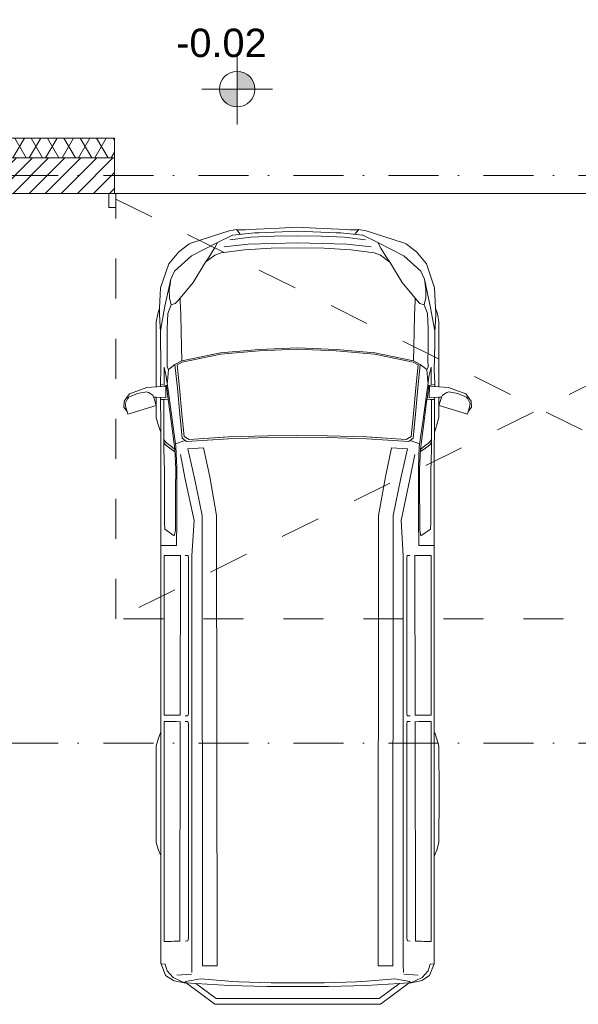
# Model space of a CAD drawing. Header units: millimetres. Extents: x -4612887 to -4536833, y -5457376 to -5415716.
# Tile 139 of 144: x -4562185 to -4558245, y -5426755 to -5419815. Entities that reach past the tile are written whole.
import ezdxf

# ---------------------------------------------------------------- set-up
doc = ezdxf.new("R2010")
doc.units = ezdxf.units.MM
doc.header["$MEASUREMENT"] = 0
doc.linetypes.add('Kropki i Kreski', pattern=[670.277762, 352.777767, -176.388884, 0, -141.111112])
doc.linetypes.add('Przerywana', pattern=[564.444447, 282.222223, -282.222223])
for name, color, linetype, lineweight in [('Linie', 8, 'Continuous', 18), ('Osie', 8, 'Continuous', 18), ('Wymiarowanie', 8, 'Continuous', 18), ('Ściany zewnętrzne', 255, 'Continuous', 18)]:
    doc.layers.add(name, color=color, linetype=linetype, lineweight=lineweight)
doc.styles.add('GENERATED_STYLE_1', font='arial.ttf')

# ---------------------------------------------------------------- blocks, each defined once
blk = doc.blocks.new('Koty wysokościowe_13', base_point=(-4560651.3, -5420304.3))
at = {"layer": 'Wymiarowanie', "linetype": 'Continuous'}
for points in [[(-4560651.3, -5420304.3), (-4560526.3, -5420304.3), (-4560535.8, -5420256.4), (-4560562.9, -5420215.9), (-4560603.4, -5420188.8), (-4560651.3, -5420179.3)], [(-4560651.3, -5420304.3), (-4560776.3, -5420304.3), (-4560766.8, -5420352.1), (-4560739.7, -5420392.7), (-4560699.1, -5420419.8), (-4560651.3, -5420429.3)]]:
    blk.add_hatch(color=256, dxfattribs=at).paths.add_polyline_path(points)
for p, q in [((-4560651.3, -5420554.3), (-4560651.3, -5420054.3)), ((-4560901.3, -5420304.3), (-4560401.3, -5420304.3))]:
    blk.add_line(p, q, dxfattribs=at)
blk.add_circle((-4560651.3, -5420304.3), 125, dxfattribs=at)
at = {"layer": 'Wymiarowanie', "insert": (-4561080.7, -5420081), "char_height": 200, "attachment_point": 7, "style": 'GENERATED_STYLE_1'}
blk.add_mtext('{-0.02}', dxfattribs=at)

msp = doc.modelspace()

# ---------------------------------------------------------------- hatches: boundary and pattern name
at = {"layer": 'Ściany zewnętrzne', "linetype": 'Continuous'}
h = msp.add_hatch(dxfattribs=at)
h.set_pattern_fill('IZOLACJA_MIĘKKA', color=8, style=0, pattern_type=2)
h.set_pattern_definition([(60, (-4559356.9, -5416807.61), (-86.6025, 50), []), (120, (-4559356.9, -5416807.61), (86.6025, 50), [])])
h.paths.add_polyline_path([(-4561517, -5420649.1), (-4562810.7, -5420649.1), (-4562720.9, -5420789.1), (-4561517, -5420789.1)])
h = msp.add_hatch(dxfattribs=at)
h.set_pattern_fill('BLOCZKI_CERAMICZNE', color=8, style=0, pattern_type=2)
h.set_pattern_definition([(45, (-4559356.9, -5416807.61), (-56.5685, 56.5685), [])])
h.paths.add_polyline_path([(-4562560.7, -5420789.1), (-4562560.7, -5421039.1), (-4561517, -5421039.1), (-4561517, -5420789.1)])

# ---------------------------------------------------------------- linework, layer by layer
at = {"layer": 'Linie', "color": 8, "linetype": 'Continuous'}
for p, q in [((-4560701.1, -5421301.3), (-4560971.8, -5421386.8)), ((-4560789.6, -5421386.4), (-4560684.8, -5421333.2)), ((-4560679.1, -5421298.2), (-4560701.1, -5421301.3)), ((-4560681.6, -5421333), (-4560684.8, -5421333.2)), ((-4560529.3, -5421317.9), (-4560681.6, -5421333)), ((-4560657.1, -5421295), (-4560679.1, -5421298.2)), ((-4560653.8, -5421296.1), (-4560657.1, -5421295)), ((-4560653.8, -5421296.1), (-4560629.1, -5421327.8)), ((-4560652.4, -5421296.5), (-4560653.8, -5421296.1)), ((-4560592.9, -5421295.2), (-4560652.4, -5421296.5)), ((-4560568.2, -5421294.5), (-4560592.9, -5421295.2)), ((-4560460.9, -5421289), (-4560568.2, -5421294.5)), ((-4560497.1, -5421316.7), (-4560529.3, -5421317.9)), ((-4560496.4, -5421316.6), (-4560224.8, -5421306.5)), ((-4560354.3, -5421283.6), (-4560460.9, -5421289)), ((-4560224.8, -5421278.3), (-4560354.3, -5421283.6)), ((-4560224.8, -5421278.3), (-4560095.2, -5421283.6)), ((-4559953.1, -5421316.6), (-4560224.8, -5421306.5)), ((-4560095.2, -5421283.6), (-4559988.6, -5421289)), ((-4559988.6, -5421289), (-4559881.3, -5421294.5)), ((-4559952.4, -5421316.7), (-4559920.3, -5421317.9)), ((-4559920.3, -5421317.9), (-4559767.9, -5421333)), ((-4559881.3, -5421294.5), (-4559856.6, -5421295.2)), ((-4559856.6, -5421295.2), (-4559797.1, -5421296.5)), ((-4559795.7, -5421296.1), (-4559820.4, -5421327.8)), ((-4559797.1, -5421296.5), (-4559795.7, -5421296.1)), ((-4559795.7, -5421296.1), (-4559792.4, -5421295)), ((-4559792.4, -5421295), (-4559770.4, -5421298.2)), ((-4559770.4, -5421298.2), (-4559748.4, -5421301.3)), ((-4559767.9, -5421333), (-4559764.7, -5421333.2)), ((-4559659.9, -5421386.4), (-4559764.7, -5421333.2)), ((-4559748.4, -5421301.3), (-4559477.7, -5421386.8)), ((-4560992.8, -5421397.3), (-4561063.7, -5421450.6)), ((-4560990.8, -5421396.3), (-4560992.8, -5421397.3)), ((-4560992.8, -5421397.3), (-4560992.8, -5421397.3)), ((-4560990.1, -5421395.9), (-4560990.8, -5421396.3)), ((-4560971.8, -5421386.8), (-4560990.1, -5421395.9)), ((-4560789.6, -5421386.4), (-4560973.6, -5421479.9)), ((-4560811, -5421425.2), (-4560789.6, -5421386.4)), ((-4560572.6, -5421397.9), (-4560743.1, -5421416.8)), ((-4560702.2, -5421367.8), (-4560554.8, -5421347.9)), ((-4560398.5, -5421391.4), (-4560572.6, -5421397.9)), ((-4560389.8, -5421341.2), (-4560554.8, -5421347.9)), ((-4560224.8, -5421388.1), (-4560398.5, -5421391.4)), ((-4560224.8, -5421337.9), (-4560389.8, -5421341.2)), ((-4560224.8, -5421337.9), (-4560059.7, -5421341.2)), ((-4560224.8, -5421388.1), (-4560051.1, -5421391.4)), ((-4560059.7, -5421341.2), (-4559894.7, -5421347.9)), ((-4560051.1, -5421391.4), (-4559876.9, -5421397.9)), ((-4559747.3, -5421367.8), (-4559894.7, -5421347.9)), ((-4559876.9, -5421397.9), (-4559706.5, -5421416.8)), ((-4559638.6, -5421425.2), (-4559659.9, -5421386.4)), ((-4559659.9, -5421386.4), (-4559475.9, -5421479.9)), ((-4559477.7, -5421386.8), (-4559459.4, -5421395.9)), ((-4559459.4, -5421395.9), (-4559458.7, -5421396.3)), ((-4559458.7, -5421396.3), (-4559456.7, -5421397.3)), ((-4559456.7, -5421397.3), (-4559456.7, -5421397.3)), ((-4559456.7, -5421397.3), (-4559385.8, -5421450.6)), ((-4561063.7, -5421450.6), (-4561132.7, -5421536.7)), ((-4560809.2, -5421474.9), (-4560868.8, -5421518.3)), ((-4560849, -5421485.5), (-4560811, -5421425.2)), ((-4560764.3, -5421457.2), (-4560809.2, -5421474.9)), ((-4560764.3, -5421457.2), (-4560599.1, -5421437.1)), ((-4560599.1, -5421437.1), (-4560411.9, -5421426.4)), ((-4560411.9, -5421426.4), (-4560224.8, -5421423.4)), ((-4560037.6, -5421426.4), (-4560224.8, -5421423.4)), ((-4559850.4, -5421437.1), (-4560037.6, -5421426.4)), ((-4559685.2, -5421457.2), (-4559850.4, -5421437.1)), ((-4559685.2, -5421457.2), (-4559640.3, -5421474.9)), ((-4559640.3, -5421474.9), (-4559580.7, -5421518.3)), ((-4559600.5, -5421485.5), (-4559638.6, -5421425.2)), ((-4559385.8, -5421450.6), (-4559316.8, -5421536.7)), ((-4561132.7, -5421536.7), (-4561190.8, -5421705.3)), ((-4560973.6, -5421479.9), (-4561094.1, -5421588)), ((-4560879.7, -5421530), (-4560961.7, -5421667.6)), ((-4560875.6, -5421523.9), (-4560879.7, -5421530)), ((-4560875.6, -5421523.9), (-4560849, -5421485.5)), ((-4560868.8, -5421518.3), (-4560875.5, -5421523.8)), ((-4559573.9, -5421523.9), (-4559600.5, -5421485.5)), ((-4559580.7, -5421518.3), (-4559574, -5421523.8)), ((-4559573.9, -5421523.9), (-4559569.9, -5421530)), ((-4559569.9, -5421530), (-4559487.8, -5421667.6)), ((-4559475.9, -5421479.9), (-4559355.4, -5421588)), ((-4559316.8, -5421536.7), (-4559258.7, -5421705.3)), ((-4561120.1, -5421643.5), (-4561094.1, -5421588)), ((-4559329.4, -5421643.5), (-4559355.4, -5421588)), ((-4561120.1, -5421643.5), (-4561160.2, -5421833.3)), ((-4561123.7, -5421680.5), (-4561129.7, -5421720)), ((-4561120.1, -5421643.5), (-4561123.7, -5421680.5)), ((-4561053.6, -5421777.8), (-4560961.7, -5421667.6)), ((-4559395.9, -5421777.8), (-4559487.8, -5421667.6)), ((-4559329.4, -5421643.5), (-4559289.3, -5421833.3)), ((-4559329.4, -5421643.5), (-4559325.8, -5421680.5)), ((-4559325.8, -5421680.5), (-4559319.8, -5421720)), ((-4561190.8, -5421705.3), (-4561198.1, -5421848.2)), ((-4561129.7, -5421720), (-4561129.4, -5421775.9)), ((-4559319.8, -5421720), (-4559320.1, -5421775.9)), ((-4559258.7, -5421705.3), (-4559251.4, -5421848.2)), ((-4561129.4, -5421775.9), (-4561117.5, -5421825.8)), ((-4561117.5, -5421825.8), (-4561087.6, -5421816.4)), ((-4561067.2, -5421793.2), (-4561087.6, -5421816.4)), ((-4561053.6, -5421777.8), (-4561067.2, -5421793.2)), ((-4561053.6, -5421777.8), (-4561053, -5421795.6)), ((-4561053, -5421795.6), (-4561049.6, -5421896.1)), ((-4559396.5, -5421795.6), (-4559399.9, -5421896.1)), ((-4559395.9, -5421777.8), (-4559396.5, -5421795.6)), ((-4559395.9, -5421777.8), (-4559382.3, -5421793.2)), ((-4559382.3, -5421793.2), (-4559361.9, -5421816.4)), ((-4559332, -5421825.8), (-4559361.9, -5421816.4)), ((-4559320.1, -5421775.9), (-4559332, -5421825.8)), ((-4561211.5, -5421889.2), (-4561221.4, -5421945.3)), ((-4561198.1, -5421848.2), (-4561211.5, -5421889.2)), ((-4561198.1, -5421848.2), (-4561199.8, -5421882)), ((-4561199.4, -5421888.4), (-4561199.8, -5421882)), ((-4561196.2, -5421937.7), (-4561199.4, -5421888.4)), ((-4561199.4, -5421888.4), (-4561199.3, -5421889.9)), ((-4561160.2, -5421833.3), (-4561191.8, -5422007.8)), ((-4561144.3, -5421991), (-4561140.5, -5421885.7)), ((-4561140.5, -5421885.7), (-4561117.5, -5421825.8)), ((-4559309.1, -5421885.7), (-4559332, -5421825.8)), ((-4559305.2, -5421991), (-4559309.1, -5421885.7)), ((-4559289.3, -5421833.3), (-4559257.7, -5422007.8)), ((-4559253.3, -5421937.7), (-4559250.1, -5421888.4)), ((-4559251.4, -5421848.2), (-4559249.7, -5421882)), ((-4559251.4, -5421848.2), (-4559238, -5421889.2)), ((-4559250.1, -5421888.4), (-4559250.2, -5421889.9)), ((-4559250.1, -5421888.4), (-4559249.7, -5421882)), ((-4559238, -5421889.2), (-4559228.1, -5421945.3)), ((-4561221.4, -5421945.3), (-4561221.4, -5422403.3)), ((-4561193.1, -5422014.9), (-4561196.2, -5421937.7)), ((-4561196.2, -5421937.7), (-4561195.9, -5421945.8)), ((-4561049.6, -5421896.1), (-4561046, -5422018.3)), ((-4559399.9, -5421896.1), (-4559403.5, -5422018.3)), ((-4559256.4, -5422014.9), (-4559253.3, -5421937.7)), ((-4559253.3, -5421937.7), (-4559253.6, -5421945.8)), ((-4559228.1, -5421945.3), (-4559228.1, -5422403.3)), ((-4561191.8, -5422007.8), (-4561193.1, -5422014.9)), ((-4561193.1, -5422014.9), (-4561193, -5422021.5)), ((-4561193, -5422021.5), (-4561191.6, -5422102.1)), ((-4561144.3, -5422140.9), (-4561144.3, -5421991)), ((-4561042.1, -5422220.4), (-4561046, -5422018.3)), ((-4559407.4, -5422220.4), (-4559403.5, -5422018.3)), ((-4559305.2, -5422140.9), (-4559305.2, -5421991)), ((-4559256.5, -5422021.5), (-4559257.9, -5422102.1)), ((-4559257.7, -5422007.8), (-4559256.4, -5422014.9)), ((-4559256.4, -5422014.9), (-4559256.5, -5422021.5)), ((-4561191.6, -5422102.1), (-4561190.1, -5422194.8)), ((-4561143.9, -5422211.8), (-4561144.3, -5422140.9)), ((-4560769, -5422163.2), (-4561042.1, -5422220.4)), ((-4560496.8, -5422139), (-4560769, -5422163.2)), ((-4560496.2, -5422148.9), (-4560767.6, -5422173.1)), ((-4560224.8, -5422127.9), (-4560496.8, -5422139)), ((-4560224.8, -5422137.8), (-4560496.2, -5422148.9)), ((-4560224.8, -5422127.9), (-4559952.7, -5422139)), ((-4560224.8, -5422137.8), (-4559953.3, -5422148.9)), ((-4559953.3, -5422148.9), (-4559681.9, -5422173.1)), ((-4559952.7, -5422139), (-4559680.5, -5422163.2)), ((-4559680.5, -5422163.2), (-4559407.4, -5422220.4)), ((-4559305.7, -5422211.8), (-4559305.2, -5422140.9)), ((-4559257.9, -5422102.1), (-4559259.4, -5422194.8)), ((-4561190.1, -5422194.8), (-4561188.7, -5422280.3)), ((-4561144.9, -5422265.2), (-4561143.9, -5422211.8)), ((-4561042.1, -5422220.4), (-4561089.9, -5422245.2)), ((-4561039.1, -5422229.9), (-4561075.5, -5422248.8)), ((-4560767.6, -5422173.1), (-4561039.1, -5422229.9)), ((-4559681.9, -5422173.1), (-4559410.4, -5422229.9)), ((-4559410.4, -5422229.9), (-4559374.1, -5422248.8)), ((-4559407.4, -5422220.4), (-4559359.6, -5422245.2)), ((-4559304.6, -5422265.2), (-4559305.7, -5422211.8)), ((-4559259.4, -5422194.8), (-4559260.8, -5422280.3)), ((-4561188.7, -5422280.9), (-4561191.2, -5422379.8)), ((-4561188.7, -5422280.9), (-4561188.7, -5422280.3)), ((-4561165.4, -5422265.1), (-4561166.7, -5422390.9)), ((-4561150.9, -5422330.4), (-4561165.4, -5422265.1)), ((-4561144.9, -5422265.2), (-4561134.7, -5422280.9)), ((-4561134.7, -5422280.9), (-4561143.5, -5422365.3)), ((-4561089.9, -5422245.2), (-4561134.7, -5422280.9)), ((-4561089.9, -5422245.2), (-4561072, -5422412.5)), ((-4561058.3, -5422410.6), (-4561075.5, -5422248.8)), ((-4559391.2, -5422410.6), (-4559374.1, -5422248.8)), ((-4559359.6, -5422245.2), (-4559377.5, -5422412.5)), ((-4559359.6, -5422245.2), (-4559314.8, -5422280.9)), ((-4559304.6, -5422265.2), (-4559314.8, -5422280.9)), ((-4559314.8, -5422280.9), (-4559306, -5422365.3)), ((-4559298.7, -5422330.4), (-4559284.2, -5422265.1)), ((-4559284.2, -5422265.1), (-4559282.8, -5422390.9)), ((-4559260.8, -5422280.9), (-4559260.8, -5422280.3)), ((-4559260.8, -5422280.9), (-4559258.3, -5422379.8)), ((-4561142.5, -5422394.1), (-4561150.9, -5422330.4)), ((-4561144.3, -5422383.4), (-4561143.5, -5422365.3)), ((-4559307, -5422394.1), (-4559298.7, -5422330.4)), ((-4559305.3, -5422383.4), (-4559306, -5422365.3)), ((-4561288, -5422407.6), (-4561411.5, -5422452.6)), ((-4561290.3, -5422437.6), (-4561355.3, -5422449.3)), ((-4561276.9, -5422442.2), (-4561290.3, -5422437.6)), ((-4561221.4, -5422403.3), (-4561288, -5422407.6)), ((-4561245.8, -5422460.9), (-4561276.9, -5422442.2)), ((-4561154.3, -5422399), (-4561221.2, -5422403.3)), ((-4561191.4, -5422391.7), (-4561191.6, -5422401.4)), ((-4561191.2, -5422379.8), (-4561191.4, -5422387)), ((-4561149.8, -5422393.5), (-4561191.4, -5422387)), ((-4561191.4, -5422387), (-4561191.4, -5422391.1)), ((-4561191.4, -5422391.1), (-4561191.4, -5422391.7)), ((-4561166.6, -5422389.7), (-4561166.4, -5422389.7)), ((-4561154.3, -5422399), (-4561153.4, -5422480.7)), ((-4561149.8, -5422393.5), (-4561149.2, -5422398.5)), ((-4561149.8, -5422393.5), (-4561148.8, -5422393.6)), ((-4561149.2, -5422398.5), (-4561137.3, -5422489.1)), ((-4561148.8, -5422393.6), (-4561142.5, -5422394.1)), ((-4561142.5, -5422394.1), (-4561133.6, -5422458.2)), ((-4561072.8, -5422405.2), (-4561071.9, -5422413.4)), ((-4561072, -5422412.5), (-4561055, -5422595.1)), ((-4561041.3, -5422593.9), (-4561058.3, -5422410.6)), ((-4561058.1, -5422412.3), (-4561058.3, -5422410.6)), ((-4559408.2, -5422593.9), (-4559391.2, -5422410.6)), ((-4559377.5, -5422412.5), (-4559394.5, -5422595.1)), ((-4559391.4, -5422412.3), (-4559391.2, -5422410.6)), ((-4559376.7, -5422405.2), (-4559377.6, -5422413.4)), ((-4559307, -5422394.1), (-4559315.9, -5422458.2)), ((-4559300.3, -5422398.5), (-4559312.3, -5422489.1)), ((-4559300.7, -5422393.6), (-4559307, -5422394.1)), ((-4559299.7, -5422393.5), (-4559300.7, -5422393.6)), ((-4559299.7, -5422393.5), (-4559300.3, -5422398.5)), ((-4559299.7, -5422393.5), (-4559258.1, -5422387)), ((-4559295.2, -5422399), (-4559296.1, -5422480.7)), ((-4559295.2, -5422399), (-4559228.3, -5422403.3)), ((-4559283, -5422389.7), (-4559283.1, -5422389.7)), ((-4559258.3, -5422379.8), (-4559258.1, -5422387)), ((-4559258.1, -5422387), (-4559258.1, -5422391.1)), ((-4559258.1, -5422391.1), (-4559258.1, -5422391.7)), ((-4559258.1, -5422391.7), (-4559257.9, -5422401.4)), ((-4559228.1, -5422403.3), (-4559161.5, -5422407.6)), ((-4559203.7, -5422460.9), (-4559172.6, -5422442.2)), ((-4559172.6, -5422442.2), (-4559159.3, -5422437.6)), ((-4559161.5, -5422407.6), (-4559038, -5422452.6)), ((-4559159.3, -5422437.6), (-4559094.2, -5422449.3)), ((-4561447.6, -5422504.4), (-4561450.7, -5422546.8)), ((-4561411.5, -5422452.6), (-4561447.6, -5422504.4)), ((-4561425, -5422486.7), (-4561441.3, -5422519.6)), ((-4561425, -5422486.7), (-4561416.1, -5422475.5)), ((-4561355.3, -5422449.3), (-4561416.1, -5422475.5)), ((-4561240.2, -5422475.1), (-4561245.8, -5422460.9)), ((-4561236.2, -5422485.4), (-4561240.2, -5422475.1)), ((-4561240.2, -5422475.1), (-4561221.4, -5422476.3)), ((-4561224, -5422527.7), (-4561236.2, -5422485.4)), ((-4561153.4, -5422480.7), (-4561221.4, -5422476.3)), ((-4561221.4, -5422476.3), (-4561221.4, -5422619.1)), ((-4561191, -5422478.3), (-4561190.8, -5422519)), ((-4561190.9, -5422492.5), (-4561169, -5422492.4)), ((-4561169, -5422492.4), (-4561159.9, -5422492.4)), ((-4561168.3, -5422492.4), (-4561168.6, -5422774.4)), ((-4561159.9, -5422492.4), (-4561140.8, -5422490.3)), ((-4561140.8, -5422490.3), (-4561137.2, -5422489.2)), ((-4561137.2, -5422489.2), (-4561137.3, -5422489.1)), ((-4561137, -5422491.2), (-4561137.2, -5422489.2)), ((-4561114.5, -5422661.4), (-4561137, -5422491.2)), ((-4561133.6, -5422458.2), (-4561109.3, -5422633.1)), ((-4559315.9, -5422458.2), (-4559340.2, -5422633.1)), ((-4559335, -5422661.4), (-4559312.5, -5422491.2)), ((-4559312.5, -5422491.2), (-4559312.3, -5422489.2)), ((-4559312.3, -5422489.2), (-4559312.3, -5422489.1)), ((-4559308.7, -5422490.3), (-4559312.3, -5422489.2)), ((-4559289.6, -5422492.4), (-4559308.7, -5422490.3)), ((-4559296.1, -5422480.7), (-4559228.1, -5422476.3)), ((-4559280.5, -5422492.4), (-4559289.6, -5422492.4)), ((-4559281.2, -5422492.4), (-4559280.9, -5422774.4)), ((-4559258.6, -5422492.5), (-4559280.5, -5422492.4)), ((-4559258.5, -5422478.3), (-4559258.7, -5422519)), ((-4559209.3, -5422475.1), (-4559228.1, -5422476.3)), ((-4559228.1, -5422476.3), (-4559228.1, -5422619.1)), ((-4559225.5, -5422527.7), (-4559213.4, -5422485.4)), ((-4559213.4, -5422485.4), (-4559209.3, -5422475.1)), ((-4559209.3, -5422475.1), (-4559203.7, -5422460.9)), ((-4559094.2, -5422449.3), (-4559033.4, -5422475.5)), ((-4559038, -5422452.6), (-4559001.9, -5422504.4)), ((-4559024.5, -5422486.7), (-4559033.4, -5422475.5)), ((-4559024.5, -5422486.7), (-4559008.2, -5422519.6)), ((-4559001.9, -5422504.4), (-4558998.8, -5422546.8)), ((-4561450.7, -5422546.8), (-4561427.5, -5422576.6)), ((-4561441.3, -5422519.6), (-4561436.4, -5422545.6)), ((-4561436.4, -5422545.6), (-4561427.5, -5422576.6)), ((-4561427.5, -5422576.6), (-4561422.4, -5422594.4)), ((-4561422.4, -5422594.4), (-4561222.1, -5422534.2)), ((-4561222.1, -5422534.2), (-4561224, -5422527.7)), ((-4561189.2, -5422633), (-4561190.8, -5422519)), ((-4559260.3, -5422633), (-4559258.7, -5422519)), ((-4559227.4, -5422534.2), (-4559225.5, -5422527.7)), ((-4559027.1, -5422594.4), (-4559227.4, -5422534.2)), ((-4559022, -5422576.6), (-4559027.1, -5422594.4)), ((-4559013.1, -5422545.6), (-4559022, -5422576.6)), ((-4558998.8, -5422546.8), (-4559022, -5422576.6)), ((-4559008.2, -5422519.6), (-4559013.1, -5422545.6)), ((-4561221.4, -5422619.1), (-4561209.9, -5422662)), ((-4561189, -5422722.8), (-4561189.2, -5422633)), ((-4561109.3, -5422633.1), (-4561082.9, -5422822.6)), ((-4561055, -5422595.1), (-4561039, -5422764)), ((-4561055, -5422595.1), (-4561044.2, -5422710.2)), ((-4561025.9, -5422752.9), (-4561041.3, -5422593.9)), ((-4559423.7, -5422752.9), (-4559408.2, -5422593.9)), ((-4559394.5, -5422595.1), (-4559410.5, -5422764)), ((-4559394.5, -5422595.1), (-4559405.3, -5422710.2)), ((-4559340.2, -5422633.1), (-4559366.6, -5422822.6)), ((-4559260.5, -5422722.8), (-4559260.3, -5422633)), ((-4559228.1, -5422619.1), (-4559239.6, -5422662)), ((-4561209.9, -5422662), (-4561196.7, -5422704.5)), ((-4561196.7, -5422704.5), (-4561189, -5422722.8)), ((-4561189, -5422722.8), (-4561188.7, -5422840.1)), ((-4561090.6, -5422842.2), (-4561114.5, -5422661.4)), ((-4559358.9, -5422842.2), (-4559335, -5422661.4)), ((-4559260.5, -5422722.8), (-4559260.8, -5422840.1)), ((-4559252.8, -5422704.5), (-4559260.5, -5422722.8)), ((-4559239.6, -5422662), (-4559252.8, -5422704.5)), ((-4561168.6, -5422774.4), (-4561158.7, -5422787.9)), ((-4561168.6, -5422795.3), (-4561168.6, -5422774.4)), ((-4561158.7, -5422787.9), (-4561144.4, -5422801.5)), ((-4561085.3, -5422805.6), (-4561018.3, -5422781.1)), ((-4561039, -5422764), (-4561007.9, -5422788.4)), ((-4560990.8, -5422775.1), (-4561025.9, -5422752.9)), ((-4561007.9, -5422788.4), (-4560711.6, -5422768.6)), ((-4560712.8, -5422756), (-4560990.8, -5422775.1)), ((-4560712.7, -5422756), (-4560805.9, -5422762.4)), ((-4560436.4, -5422747.5), (-4560712.8, -5422756)), ((-4560711.6, -5422768.6), (-4560435.2, -5422760.3)), ((-4560224.8, -5422745.7), (-4560436.4, -5422747.5)), ((-4560435.2, -5422760.3), (-4560224.8, -5422758.6)), ((-4560224.8, -5422745.7), (-4560013.1, -5422747.5)), ((-4560014.3, -5422760.3), (-4560224.8, -5422758.6)), ((-4559737.9, -5422768.6), (-4560014.3, -5422760.3)), ((-4560013.1, -5422747.5), (-4559736.8, -5422756)), ((-4559441.6, -5422788.4), (-4559737.9, -5422768.6)), ((-4559736.8, -5422756), (-4559458.7, -5422775.1)), ((-4559736.8, -5422756), (-4559643.6, -5422762.4)), ((-4559458.7, -5422775.1), (-4559423.7, -5422752.9)), ((-4559410.5, -5422764), (-4559441.6, -5422788.4)), ((-4559364.2, -5422805.6), (-4559431.3, -5422781.1)), ((-4559290.9, -5422787.9), (-4559305.1, -5422801.5)), ((-4559280.9, -5422774.4), (-4559290.9, -5422787.9)), ((-4559280.9, -5422795.3), (-4559280.9, -5422774.4)), ((-4561188.7, -5422840.1), (-4561188.7, -5422922.4)), ((-4561168.6, -5422795.3), (-4561168.7, -5422841.2)), ((-4561168.7, -5422841.2), (-4561166.4, -5422917.5)), ((-4561158.7, -5422808.3), (-4561168.6, -5422795.3)), ((-4561144.4, -5422821.3), (-4561158.7, -5422808.3)), ((-4561144.4, -5422801.5), (-4561126.9, -5422815.1)), ((-4561126.9, -5422834.3), (-4561144.4, -5422821.3)), ((-4561126.9, -5422815.1), (-4561090.6, -5422843.5)), ((-4561089.7, -5422862.1), (-4561126.9, -5422834.3)), ((-4561084.1, -5422986.2), (-4561090.6, -5422842.2)), ((-4561082.9, -5422822.6), (-4561076.3, -5422971)), ((-4561063.7, -5422797.5), (-4561063.7, -5422797.4)), ((-4560887.6, -5422832.4), (-4560999.1, -5422840)), ((-4560951.7, -5423045.5), (-4560999.1, -5422840)), ((-4560844.1, -5423036.4), (-4560887.6, -5422832.4)), ((-4559605.4, -5423036.4), (-4559561.9, -5422832.4)), ((-4559561.9, -5422832.4), (-4559450.4, -5422840)), ((-4559497.8, -5423045.5), (-4559450.4, -5422840)), ((-4559385.8, -5422797.5), (-4559385.8, -5422797.4)), ((-4559366.6, -5422822.6), (-4559373.2, -5422971)), ((-4559365.4, -5422986.2), (-4559358.9, -5422842.2)), ((-4559359.8, -5422862.1), (-4559322.6, -5422834.3)), ((-4559322.6, -5422815.1), (-4559359, -5422843.5)), ((-4559305.1, -5422801.5), (-4559322.6, -5422815.1)), ((-4559322.6, -5422834.3), (-4559305.1, -5422821.3)), ((-4559305.1, -5422821.3), (-4559290.9, -5422808.3)), ((-4559290.9, -5422808.3), (-4559280.9, -5422795.3)), ((-4559280.8, -5422841.2), (-4559283.1, -5422917.5)), ((-4559280.9, -5422795.3), (-4559280.8, -5422841.2)), ((-4559260.8, -5422840.1), (-4559260.8, -5422922.4)), ((-4561188.7, -5422922.4), (-4561188.7, -5423004.8)), ((-4561166.4, -5422917.5), (-4561163.8, -5423000.9)), ((-4561017, -5423053.7), (-4561052, -5422880.5)), ((-4559432.5, -5423053.7), (-4559397.5, -5422880.5)), ((-4559283.1, -5422917.5), (-4559285.7, -5423000.9)), ((-4559260.8, -5422922.4), (-4559260.8, -5423004.8)), ((-4561163.8, -5423000.9), (-4561163.8, -5423087.9)), ((-4561085.1, -5423124.8), (-4561084.1, -5422986.2)), ((-4561076.5, -5423125.9), (-4561076.3, -5422971)), ((-4561076.3, -5422971), (-4561076.3, -5422972)), ((-4559373.2, -5422971), (-4559373.2, -5422972)), ((-4559373.1, -5423125.9), (-4559373.2, -5422971)), ((-4559364.4, -5423124.8), (-4559365.4, -5422986.2)), ((-4559285.7, -5423000.9), (-4559285.8, -5423087.9)), ((-4561188.7, -5423004.8), (-4561188.7, -5423176.2)), ((-4561017, -5423053.7), (-4560955.4, -5423346.1)), ((-4560899.2, -5423310.9), (-4560951.7, -5423045.5)), ((-4560796, -5423309.7), (-4560844.1, -5423036.4)), ((-4559653.6, -5423309.7), (-4559605.4, -5423036.4)), ((-4559550.4, -5423310.9), (-4559497.8, -5423045.5)), ((-4559432.5, -5423053.7), (-4559494.1, -5423346.1)), ((-4559260.8, -5423004.8), (-4559260.8, -5423176.2)), ((-4561163.8, -5423087.9), (-4561163.5, -5423359.4)), ((-4561085.2, -5423140.2), (-4561086.5, -5423314.3)), ((-4561085.1, -5423125.4), (-4561085.2, -5423140.2)), ((-4561085.1, -5423125.4), (-4561085.1, -5423124.8)), ((-4561077.7, -5423354.1), (-4561076.5, -5423125.9)), ((-4559371.8, -5423354.1), (-4559373.1, -5423125.9)), ((-4559364.4, -5423125.4), (-4559364.4, -5423124.8)), ((-4559364.4, -5423125.4), (-4559364.3, -5423140.2)), ((-4559364.3, -5423140.2), (-4559363, -5423314.3)), ((-4559285.8, -5423087.9), (-4559286, -5423359.4)), ((-4561188.7, -5423176.2), (-4561188.7, -5423347.6)), ((-4559260.8, -5423176.2), (-4559260.8, -5423347.6)), ((-4561188.7, -5423347.6), (-4561188.7, -5423520.1)), ((-4561086.5, -5423314.3), (-4561087.2, -5423414.7)), ((-4560955.4, -5423346.1), (-4560969.9, -5423594.5)), ((-4560895.4, -5426483.5), (-4560899.2, -5423310.9)), ((-4560797.8, -5423313.7), (-4560797.8, -5423313.7)), ((-4560796, -5423309.7), (-4560792.7, -5426484)), ((-4559653.6, -5423309.7), (-4559656.8, -5426484)), ((-4559651.7, -5423313.7), (-4559651.7, -5423313.7)), ((-4559554.2, -5426483.5), (-4559550.4, -5423310.9)), ((-4559494.1, -5423346.1), (-4559479.6, -5423594.5)), ((-4559363, -5423314.3), (-4559362.3, -5423414.7)), ((-4559260.8, -5423347.6), (-4559260.8, -5423520.1)), ((-4561163.5, -5423359.4), (-4561161.2, -5423405.2)), ((-4561161.2, -5423405.2), (-4561094.4, -5423454.2)), ((-4561094.4, -5423454.2), (-4561087.2, -5423414.9)), ((-4561087.2, -5423414.9), (-4561087.2, -5423414.7)), ((-4561078.5, -5423507.6), (-4561077.7, -5423354.1)), ((-4559371, -5423507.6), (-4559371.8, -5423354.1)), ((-4559362.3, -5423414.9), (-4559362.3, -5423414.7)), ((-4559355.1, -5423454.2), (-4559362.3, -5423414.9)), ((-4559288.3, -5423405.2), (-4559355.1, -5423454.2)), ((-4559286, -5423359.4), (-4559288.3, -5423405.2)), ((-4561188.7, -5423520.1), (-4561128.2, -5423520.1)), ((-4561188.7, -5423520.1), (-4561188.7, -5423580.4)), ((-4561128.2, -5423520.1), (-4561096, -5423520.2)), ((-4561096, -5423520.2), (-4561079.9, -5423520.2)), ((-4561079.9, -5423520.2), (-4561078.6, -5423520.2)), ((-4561078.6, -5423520.2), (-4561078.5, -5423507.6)), ((-4559370.9, -5423520.2), (-4559371, -5423507.6)), ((-4559369.6, -5423520.2), (-4559370.9, -5423520.2)), ((-4559353.5, -5423520.2), (-4559369.6, -5423520.2)), ((-4559321.3, -5423520.1), (-4559353.5, -5423520.2)), ((-4559260.8, -5423520.1), (-4559321.3, -5423520.1)), ((-4559260.8, -5423520.1), (-4559260.8, -5423580.4)), ((-4561188.7, -5423580.4), (-4561188.7, -5423735.6)), ((-4561160, -5423590.9), (-4561166.7, -5423590.9)), ((-4561166.7, -5423590.9), (-4561166.7, -5423744.4)), ((-4561143.7, -5423590.9), (-4561160, -5423590.9)), ((-4561127.4, -5423590.9), (-4561143.7, -5423590.9)), ((-4561111, -5423590.9), (-4561127.4, -5423590.9)), ((-4561094.7, -5423590.9), (-4561111, -5423590.9)), ((-4561078.4, -5423590.9), (-4561094.7, -5423590.9)), ((-4561050.2, -5423590.9), (-4561078.4, -5423590.9)), ((-4561050.4, -5423743.6), (-4561050.2, -5423589.9)), ((-4560997.5, -5423592.7), (-4561017.1, -5423590.8)), ((-4560993.9, -5423608.5), (-4560997.5, -5423592.7)), ((-4560993.7, -5423783.7), (-4560993.9, -5423608.5)), ((-4560969.9, -5423594.5), (-4560969.9, -5423797.3)), ((-4559479.6, -5423594.5), (-4559479.6, -5423797.3)), ((-4559455.8, -5423783.7), (-4559455.6, -5423608.5)), ((-4559455.6, -5423608.5), (-4559452, -5423592.7)), ((-4559452, -5423592.7), (-4559432.4, -5423590.8)), ((-4559399.1, -5423743.6), (-4559399.3, -5423589.9)), ((-4559399.3, -5423590.9), (-4559371.1, -5423590.9)), ((-4559371.1, -5423590.9), (-4559354.8, -5423590.9)), ((-4559354.8, -5423590.9), (-4559338.5, -5423590.9)), ((-4559338.5, -5423590.9), (-4559322.2, -5423590.9)), ((-4559322.2, -5423590.9), (-4559305.8, -5423590.9)), ((-4559305.8, -5423590.9), (-4559289.5, -5423590.9)), ((-4559289.5, -5423590.9), (-4559282.9, -5423590.9)), ((-4559282.9, -5423590.9), (-4559282.9, -5423744.4)), ((-4559260.8, -5423580.4), (-4559260.8, -5423735.6)), ((-4561188.7, -5423735.6), (-4561188.7, -5423980.1)), ((-4561166.7, -5423744.4), (-4561166.7, -5423987.4)), ((-4561051.5, -5423987.1), (-4561050.4, -5423743.6)), ((-4559398, -5423987.1), (-4559399.1, -5423743.6)), ((-4559282.9, -5423744.4), (-4559282.9, -5423987.4)), ((-4559260.8, -5423735.6), (-4559260.8, -5423980.1)), ((-4560993.8, -5424019.2), (-4560993.7, -5423783.7)), ((-4560969.9, -5423797.3), (-4560969.9, -5424030)), ((-4559479.6, -5423797.3), (-4559479.6, -5424030)), ((-4559455.7, -5424019.2), (-4559455.8, -5423783.7)), ((-4561188.7, -5423980.1), (-4561188.7, -5424315.4)), ((-4561166.7, -5423987.4), (-4561166.7, -5424319.9)), ((-4561052.6, -5424320.3), (-4561051.5, -5423987.1)), ((-4560994, -5424338.8), (-4560993.8, -5424019.2)), ((-4560969.9, -5424030), (-4560969.9, -5424345)), ((-4559479.6, -5424030), (-4559479.6, -5424345)), ((-4559455.5, -5424338.8), (-4559455.7, -5424019.2)), ((-4559397, -5424320.3), (-4559398, -5423987.1)), ((-4559282.9, -5423987.4), (-4559282.9, -5424319.9)), ((-4559260.8, -5423980.1), (-4559260.8, -5424315.4)), ((-4561188.7, -5424315.4), (-4561188.7, -5424560)), ((-4561166.7, -5424319.9), (-4561166.7, -5424561.6)), ((-4561053.7, -5424562.5), (-4561052.6, -5424320.3)), ((-4559395.9, -5424562.5), (-4559397, -5424320.3)), ((-4559282.9, -5424319.9), (-4559282.9, -5424561.6)), ((-4559260.8, -5424315.4), (-4559260.8, -5424560)), ((-4560994.1, -5424566.8), (-4560994, -5424338.8)), ((-4560969.9, -5424345), (-4560969.9, -5424568.3)), ((-4559479.6, -5424345), (-4559479.6, -5424568.3)), ((-4559455.4, -5424566.8), (-4559455.5, -5424338.8)), ((-4561188.7, -5424560), (-4561188.7, -5424715.2)), ((-4561166.7, -5424561.6), (-4561166.7, -5424716.4)), ((-4561053.9, -5424717.6), (-4561053.7, -5424562.5)), ((-4560994.5, -5424704.3), (-4560994.1, -5424566.8)), ((-4560969.9, -5424568.3), (-4560969.9, -5424720.6)), ((-4559479.6, -5424568.3), (-4559479.6, -5424720.6)), ((-4559455.1, -5424704.3), (-4559455.4, -5424566.8)), ((-4559395.7, -5424717.6), (-4559395.9, -5424562.5)), ((-4559282.9, -5424561.6), (-4559282.9, -5424716.4)), ((-4559260.8, -5424560), (-4559260.8, -5424715.2)), ((-4561188.7, -5424715.2), (-4561188.7, -5424760.8)), ((-4561166.7, -5424716.4), (-4561160, -5424716.4)), ((-4561160, -5424716.4), (-4561144.2, -5424716.4)), ((-4561144.2, -5424716.4), (-4561128.4, -5424716.4)), ((-4561128.4, -5424716.4), (-4561112.7, -5424716.4)), ((-4561112.7, -5424716.4), (-4561096.9, -5424716.4)), ((-4561096.9, -5424716.4), (-4561081.1, -5424716.4)), ((-4561081.1, -5424716.4), (-4561053.9, -5424716.4)), ((-4561018.2, -5424721.8), (-4560998, -5424721.3)), ((-4560998, -5424721.3), (-4560994.5, -5424704.3)), ((-4560969.9, -5424720.6), (-4560969.9, -5424764.9)), ((-4559479.6, -5424720.6), (-4559479.6, -5424764.9)), ((-4559451.5, -5424721.3), (-4559455.1, -5424704.3)), ((-4559431.3, -5424721.8), (-4559451.5, -5424721.3)), ((-4559368.4, -5424716.4), (-4559395.7, -5424716.4)), ((-4559352.6, -5424716.4), (-4559368.4, -5424716.4)), ((-4559336.8, -5424716.4), (-4559352.6, -5424716.4)), ((-4559321.1, -5424716.4), (-4559336.8, -5424716.4)), ((-4559305.3, -5424716.4), (-4559321.1, -5424716.4)), ((-4559289.5, -5424716.4), (-4559305.3, -5424716.4)), ((-4559282.9, -5424716.4), (-4559289.5, -5424716.4)), ((-4559260.8, -5424715.2), (-4559260.8, -5424760.8)), ((-4561188.7, -5424760.8), (-4561188.7, -5424838.3)), ((-4561160, -5424762), (-4561166.7, -5424761.9)), ((-4561166.7, -5424761.9), (-4561166.7, -5424931)), ((-4561144.2, -5424762.1), (-4561160, -5424762)), ((-4561128.5, -5424762.2), (-4561144.2, -5424762.1)), ((-4561112.7, -5424762.3), (-4561128.5, -5424762.2)), ((-4561097, -5424762.4), (-4561112.7, -5424762.3)), ((-4561081.2, -5424762.5), (-4561097, -5424762.4)), ((-4561054, -5424763.5), (-4561081.2, -5424762.5)), ((-4561054, -5424931.8), (-4561054, -5424762.4)), ((-4560998.2, -5424762.6), (-4561018.3, -5424761)), ((-4560994.5, -5424778.6), (-4560998.2, -5424762.6)), ((-4560994.2, -5424933), (-4560994.5, -5424778.6)), ((-4560969.9, -5424764.9), (-4560969.9, -5424933.5)), ((-4559479.6, -5424764.9), (-4559479.6, -5424933.5)), ((-4559455.3, -5424933), (-4559455, -5424778.6)), ((-4559455, -5424778.6), (-4559451.3, -5424762.6)), ((-4559451.3, -5424762.6), (-4559431.2, -5424761)), ((-4559395.5, -5424931.8), (-4559395.5, -5424762.4)), ((-4559395.5, -5424763.5), (-4559368.3, -5424762.5)), ((-4559368.3, -5424762.5), (-4559352.5, -5424762.4)), ((-4559352.5, -5424762.4), (-4559336.8, -5424762.3)), ((-4559336.8, -5424762.3), (-4559321, -5424762.2)), ((-4559321, -5424762.2), (-4559305.3, -5424762.1)), ((-4559305.3, -5424762.1), (-4559289.5, -5424762)), ((-4559289.5, -5424762), (-4559282.9, -5424761.9)), ((-4559282.9, -5424761.9), (-4559282.9, -5424931)), ((-4559260.8, -5424760.8), (-4559260.8, -5424838.3)), ((-4561191.9, -5424841.1), (-4561207.4, -5424886.9)), ((-4561188.7, -5424838.3), (-4561191.9, -5424841.1)), ((-4561188.7, -5425707.8), (-4561188.7, -5424838.3)), ((-4559260.8, -5425707.8), (-4559260.8, -5424838.3)), ((-4559260.8, -5424838.3), (-4559257.6, -5424841.1)), ((-4559257.6, -5424841.1), (-4559242.1, -5424886.9)), ((-4561221.4, -5424936.3), (-4561222.8, -5425274.4)), ((-4561207.4, -5424886.9), (-4561221.4, -5424936.3)), ((-4561166.7, -5424931), (-4561166.6, -5425030.3)), ((-4561054.2, -5425032.6), (-4561054, -5424931.8)), ((-4560994.3, -5425032.5), (-4560994.2, -5424933)), ((-4560969.9, -5424933.5), (-4560969.9, -5425032.5)), ((-4559479.6, -5424933.5), (-4559479.6, -5425032.5)), ((-4559455.2, -5425032.5), (-4559455.3, -5424933)), ((-4559395.3, -5425032.6), (-4559395.5, -5424931.8)), ((-4559282.9, -5424931), (-4559282.9, -5425030.3)), ((-4559242.1, -5424886.9), (-4559228.1, -5424936.3)), ((-4559228.1, -5424936.3), (-4559226.8, -5425274.4)), ((-4561166.6, -5425030.3), (-4561166.6, -5425278)), ((-4561054.4, -5425281.9), (-4561054.2, -5425032.6)), ((-4560994.3, -5425280), (-4560994.3, -5425032.5)), ((-4560969.9, -5425032.5), (-4560969.9, -5425279.3)), ((-4559479.6, -5425032.5), (-4559479.6, -5425279.3)), ((-4559455.2, -5425280), (-4559455.2, -5425032.5)), ((-4559395.2, -5425281.9), (-4559395.3, -5425032.6)), ((-4559282.9, -5425030.3), (-4559282.9, -5425278)), ((-4561222.8, -5425274.4), (-4561221.4, -5425613.8)), ((-4561166.6, -5425278), (-4561166.6, -5425769.8)), ((-4561054.4, -5425281.9), (-4561054.8, -5425770.8)), ((-4560994.5, -5425767.5), (-4560994.3, -5425280)), ((-4560969.9, -5425279.3), (-4560969.9, -5425766.4)), ((-4559479.6, -5425279.3), (-4559479.6, -5425766.4)), ((-4559455, -5425767.5), (-4559455.2, -5425280)), ((-4559395.2, -5425281.9), (-4559394.7, -5425770.8)), ((-4559282.9, -5425278), (-4559282.9, -5425769.8)), ((-4559226.8, -5425274.4), (-4559228.1, -5425613.8)), ((-4561221.4, -5425613.8), (-4561206.4, -5425668.2)), ((-4559228.1, -5425613.8), (-4559243.1, -5425668.2)), ((-4561206.4, -5425668.2), (-4561189.9, -5425706.7)), ((-4561189.9, -5425706.7), (-4561188.7, -5425707.8)), ((-4561188.7, -5425707.8), (-4561188.7, -5425767.7)), ((-4559259.7, -5425706.7), (-4559260.8, -5425707.8)), ((-4559260.8, -5425707.8), (-4559260.8, -5425767.7)), ((-4559243.1, -5425668.2), (-4559259.7, -5425706.7)), ((-4561188.7, -5425767.7), (-4561188.7, -5426151.2)), ((-4561166.6, -5425769.8), (-4561166.7, -5426152.5)), ((-4561055.3, -5426150.9), (-4561054.8, -5425770.8)), ((-4560994.6, -5426146.9), (-4560994.5, -5425767.5)), ((-4560969.9, -5426145.6), (-4560969.9, -5425766.4)), ((-4559479.6, -5426145.6), (-4559479.6, -5425766.4)), ((-4559454.9, -5426146.9), (-4559455, -5425767.5)), ((-4559394.2, -5426150.9), (-4559394.7, -5425770.8)), ((-4559282.9, -5425769.8), (-4559282.9, -5426152.5)), ((-4559260.8, -5425767.7), (-4559260.8, -5426151.2)), ((-4561188.7, -5426151.2), (-4561188.7, -5426312)), ((-4561166.7, -5426152.5), (-4561166.7, -5426313.3)), ((-4561055.3, -5426311.2), (-4561055.3, -5426150.9)), ((-4560994.9, -5426292.6), (-4560994.6, -5426146.9)), ((-4560994.6, -5426147), (-4560994.6, -5426146.9)), ((-4560969.9, -5426304.8), (-4560969.9, -5426145.6)), ((-4559479.6, -5426304.8), (-4559479.6, -5426145.6)), ((-4559454.6, -5426292.6), (-4559454.9, -5426146.9)), ((-4559454.9, -5426147), (-4559454.9, -5426146.9)), ((-4559394.2, -5426311.2), (-4559394.2, -5426150.9)), ((-4559282.9, -5426152.5), (-4559282.9, -5426313.3)), ((-4559260.8, -5426151.2), (-4559260.8, -5426312)), ((-4561188.7, -5426312), (-4561188.7, -5426399.9)), ((-4561166.7, -5426313.3), (-4561160, -5426312.9)), ((-4561160, -5426312.9), (-4561144.6, -5426312.4)), ((-4561144.6, -5426312.4), (-4561129.2, -5426312)), ((-4561129.2, -5426312), (-4561113.9, -5426311.5)), ((-4561113.9, -5426311.5), (-4561098.5, -5426311.1)), ((-4561098.5, -5426311.1), (-4561083.1, -5426310.6)), ((-4561083.1, -5426310.6), (-4561055.3, -5426310.1)), ((-4561019.1, -5426310.8), (-4560998.8, -5426308.3)), ((-4560998.8, -5426308.3), (-4560994.9, -5426292.6)), ((-4560969.9, -5426304.8), (-4560969.9, -5426399.9)), ((-4559479.6, -5426304.8), (-4559479.6, -5426399.9)), ((-4559450.7, -5426308.3), (-4559454.6, -5426292.6)), ((-4559430.4, -5426310.8), (-4559450.7, -5426308.3)), ((-4559366.4, -5426310.6), (-4559394.2, -5426310.1)), ((-4559351, -5426311.1), (-4559366.4, -5426310.6)), ((-4559335.6, -5426311.5), (-4559351, -5426311.1)), ((-4559320.3, -5426312), (-4559335.6, -5426311.5)), ((-4559304.9, -5426312.4), (-4559320.3, -5426312)), ((-4559289.5, -5426312.9), (-4559304.9, -5426312.4)), ((-4559282.9, -5426313.3), (-4559289.5, -5426312.9)), ((-4559260.8, -5426312), (-4559260.8, -5426399.9)), ((-4561188.7, -5426399.9), (-4561188.7, -5426424.6)), ((-4560969.9, -5426399.9), (-4560969.9, -5426424.6)), ((-4559479.6, -5426399.9), (-4559479.6, -5426424.6)), ((-4559260.8, -5426399.9), (-4559260.8, -5426424.6)), ((-4561188.7, -5426424.6), (-4561188.7, -5426426.2)), ((-4561188.7, -5426426.2), (-4561188.7, -5426469.4)), ((-4561188.7, -5426469.4), (-4561188.4, -5426470.9)), ((-4561160.1, -5426472.4), (-4561188.4, -5426470.9)), ((-4561188.4, -5426470.9), (-4561155.5, -5426551.5)), ((-4561144.6, -5426519.7), (-4561160.1, -5426472.4)), ((-4560969.9, -5426424.6), (-4560969.9, -5426426.2)), ((-4560969.9, -5426426.2), (-4560969.9, -5426475)), ((-4560792.8, -5426424.6), (-4560792.8, -5426426.2)), ((-4559656.7, -5426424.6), (-4559656.7, -5426426.2)), ((-4559479.6, -5426424.6), (-4559479.6, -5426426.2)), ((-4559479.6, -5426426.2), (-4559479.6, -5426475)), ((-4559304.9, -5426519.7), (-4559289.4, -5426472.4)), ((-4559261.1, -5426470.9), (-4559294, -5426551.5)), ((-4559289.4, -5426472.4), (-4559261.1, -5426470.9)), ((-4559260.8, -5426469.4), (-4559261.1, -5426470.9)), ((-4559260.8, -5426424.6), (-4559260.8, -5426426.2)), ((-4559260.8, -5426426.2), (-4559260.8, -5426469.4)), ((-4561144.6, -5426519.7), (-4561102.3, -5426567.2)), ((-4560969.9, -5426476.6), (-4560970.4, -5426532.2)), ((-4560969.9, -5426475), (-4560969.9, -5426476.6)), ((-4560895.4, -5426483.5), (-4560792.7, -5426484)), ((-4559554.2, -5426483.5), (-4559656.8, -5426484)), ((-4559479.6, -5426475), (-4559479.6, -5426476.6)), ((-4559479.6, -5426476.6), (-4559479.1, -5426532.2)), ((-4559304.9, -5426519.7), (-4559347.2, -5426567.2)), ((-4561155.5, -5426551.5), (-4561100.9, -5426588.3)), ((-4561023.2, -5426603), (-4561102.3, -5426567.2)), ((-4561100.9, -5426588.3), (-4561092.1, -5426590.5)), ((-4561092.1, -5426590.5), (-4561071.7, -5426594)), ((-4560973.6, -5426543.4), (-4561075.6, -5426549.3)), ((-4561071.7, -5426594), (-4561033.8, -5426601)), ((-4561033.8, -5426601), (-4561031.6, -5426601.6)), ((-4561031.6, -5426601.6), (-4561029.3, -5426601.8)), ((-4561029.3, -5426601.8), (-4561025.3, -5426602.3)), ((-4561025.3, -5426602.3), (-4561024.9, -5426602.4)), ((-4561024.9, -5426602.4), (-4561024.4, -5426602.5)), ((-4561024.4, -5426602.5), (-4561023.2, -5426603)), ((-4561022.1, -5426600.6), (-4561023.2, -5426603)), ((-4561023.2, -5426603), (-4561019.9, -5426603)), ((-4561018.4, -5426598.1), (-4561022.1, -5426600.6)), ((-4561019.9, -5426603), (-4561011.8, -5426603.6)), ((-4561013.4, -5426595.7), (-4561018.4, -5426598.1)), ((-4561002.3, -5426593.2), (-4561013.4, -5426595.7)), ((-4561011.8, -5426603.6), (-4560940.8, -5426608.5)), ((-4561011.8, -5426603.6), (-4560809.4, -5426755.1)), ((-4560989.2, -5426590.8), (-4561002.3, -5426593.2)), ((-4560961.7, -5426585.5), (-4560989.2, -5426590.8)), ((-4560909.8, -5426576.2), (-4560961.7, -5426585.5)), ((-4560943.3, -5426608.3), (-4560799.4, -5426714.5)), ((-4560707, -5426623.7), (-4560940.8, -5426608.5)), ((-4560796.4, -5426585.4), (-4560909.8, -5426576.2)), ((-4560710.5, -5426592.1), (-4560796.4, -5426585.4)), ((-4560640.1, -5426597.7), (-4560710.5, -5426592.1)), ((-4560412, -5426603.5), (-4560640.1, -5426597.7)), ((-4560224.8, -5426603.7), (-4560412, -5426603.5)), ((-4560224.8, -5426603.7), (-4560037.5, -5426603.5)), ((-4560037.5, -5426603.5), (-4559809.4, -5426597.7)), ((-4559809.4, -5426597.7), (-4559739, -5426592.1)), ((-4559742.5, -5426623.7), (-4559508.7, -5426608.5)), ((-4559739, -5426592.1), (-4559653.1, -5426585.4)), ((-4559653.1, -5426585.4), (-4559539.7, -5426576.2)), ((-4559506.2, -5426608.3), (-4559650.1, -5426714.5)), ((-4559437.7, -5426603.6), (-4559640.2, -5426755.1)), ((-4559539.7, -5426576.2), (-4559487.8, -5426585.5)), ((-4559437.7, -5426603.6), (-4559508.7, -5426608.5)), ((-4559487.8, -5426585.5), (-4559460.3, -5426590.8)), ((-4559475.9, -5426543.4), (-4559373.9, -5426549.3)), ((-4559460.3, -5426590.8), (-4559447.2, -5426593.2)), ((-4559447.2, -5426593.2), (-4559436.1, -5426595.7)), ((-4559429.6, -5426603), (-4559437.7, -5426603.6)), ((-4559436.1, -5426595.7), (-4559431.1, -5426598.1)), ((-4559431.1, -5426598.1), (-4559427.4, -5426600.6)), ((-4559426.3, -5426603), (-4559429.6, -5426603)), ((-4559427.4, -5426600.6), (-4559426.3, -5426603)), ((-4559426.3, -5426603), (-4559347.2, -5426567.2)), ((-4559425.1, -5426602.5), (-4559426.3, -5426603)), ((-4559424.6, -5426602.4), (-4559425.1, -5426602.5)), ((-4559424.2, -5426602.3), (-4559424.6, -5426602.4)), ((-4559420.2, -5426601.8), (-4559424.2, -5426602.3)), ((-4559417.9, -5426601.6), (-4559420.2, -5426601.8)), ((-4559415.7, -5426601), (-4559417.9, -5426601.6)), ((-4559377.8, -5426594), (-4559415.7, -5426601)), ((-4559357.4, -5426590.5), (-4559377.8, -5426594)), ((-4559348.7, -5426588.3), (-4559357.4, -5426590.5)), ((-4559294, -5426551.5), (-4559348.7, -5426588.3)), ((-4560442, -5426629.5), (-4560707, -5426623.7)), ((-4560316.7, -5426629.5), (-4560442, -5426629.5)), ((-4560224.8, -5426629.9), (-4560316.7, -5426629.5)), ((-4560224.8, -5426629.9), (-4560132.8, -5426629.5)), ((-4560132.8, -5426629.5), (-4560007.5, -5426629.5)), ((-4560007.5, -5426629.5), (-4559742.5, -5426623.7)), ((-4560799.2, -5426714.5), (-4560799.4, -5426714.5)), ((-4560799.2, -5426714.5), (-4560750.6, -5426714.5)), ((-4560749.6, -5426714.5), (-4560750.6, -5426714.5)), ((-4560749.6, -5426714.5), (-4560487.7, -5426714.8)), ((-4560486.6, -5426714.8), (-4560487.7, -5426714.8)), ((-4560486.6, -5426714.8), (-4560224.8, -5426715)), ((-4559962.9, -5426714.8), (-4560224.8, -5426715)), ((-4559962.9, -5426714.8), (-4559961.8, -5426714.8)), ((-4559699.9, -5426714.5), (-4559961.8, -5426714.8)), ((-4559699.9, -5426714.5), (-4559698.9, -5426714.5)), ((-4559650.3, -5426714.5), (-4559698.9, -5426714.5)), ((-4559650.3, -5426714.5), (-4559650.1, -5426714.5)), ((-4560809.4, -5426755.1), (-4560809.1, -5426755.3)), ((-4560809.1, -5426755.3), (-4560750.6, -5426755.3)), ((-4560750.6, -5426755.3), (-4560487.7, -5426755.3)), ((-4560487.7, -5426755.3), (-4560224.8, -5426755.3)), ((-4559961.8, -5426755.3), (-4560224.8, -5426755.3)), ((-4559698.9, -5426755.3), (-4559961.8, -5426755.3)), ((-4559640.4, -5426755.3), (-4559698.9, -5426755.3)), ((-4559640.2, -5426755.1), (-4559640.4, -5426755.3))]:
    msp.add_line(p, q, dxfattribs=at)
at = {"layer": 'Osie', "color": 8, "linetype": 'Kropki i Kreski'}
for p, q in [((-4551857, -5420914.1), (-4607179.5, -5420914.1)), ((-4551857, -5424914.1), (-4607179.5, -5424914.1))]:
    msp.add_line(p, q, dxfattribs=at)
at = {"layer": 'Ściany zewnętrzne', "color": 8, "linetype": 'Continuous'}
for p, q in [((-4561517, -5420649.1), (-4561517, -5420789.1)), ((-4561517, -5420789.1), (-4562560.7, -5420789.1)), ((-4561517, -5420789.1), (-4561517, -5421039.1)), ((-4561507, -5421039.1), (-4561557, -5421039.1)), ((-4561557, -5421039.1), (-4561557, -5421139.1)), ((-4561507, -5421139.1), (-4561507, -5421039.1)), ((-4561507, -5421039.1), (-4555527, -5421039.1)), ((-4561557, -5421139.1), (-4561507, -5421139.1))]:
    msp.add_line(p, q, dxfattribs=at)
at = {"layer": 'Ściany zewnętrzne', "color": 8, "linetype": 'Przerywana'}
for p, q in [((-4561507, -5424039.1), (-4561507, -5421079.1)), ((-4561507, -5421079.1), (-4555527, -5424039.1)), ((-4555527, -5421079.1), (-4561507, -5424039.1)), ((-4555527, -5424039.1), (-4561507, -5424039.1))]:
    msp.add_line(p, q, dxfattribs=at)
at = {"layer": 'Ściany zewnętrzne', "color": 8, "linetype": 'Continuous', "flags": 128}
for points in [[(-4561517, -5420649.1), (-4562810.7, -5420649.1)], [(-4562560.7, -5421039.1), (-4561517, -5421039.1)]]:
    msp.add_lwpolyline(points, dxfattribs=at)

# ---------------------------------------------------------------- block references
at = {"layer": 'Wymiarowanie', "color": 8}
msp.add_blockref('Koty wysokościowe_13', (-4560651.3, -5420304.3), dxfattribs=at)

doc.saveas('drawing.dxf')
